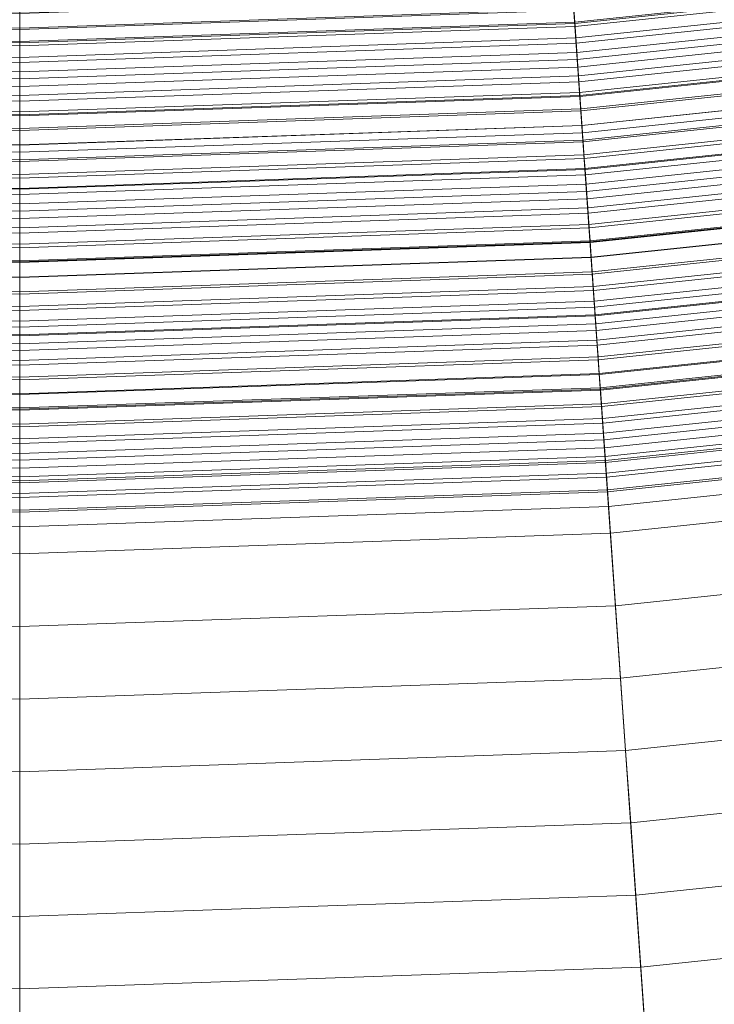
# Model space of a CAD drawing. Header units: centimetres. Extents: x -3.01 to 4.18, y -5.46 to 1.74.
# Tile 62 of 256: x 0.59 to 0.84, y -5.15 to -4.79. Entities that reach past the tile are written whole.
import ezdxf

# ---------------------------------------------------------------- set-up
doc = ezdxf.new("R2010")
doc.units = ezdxf.units.CM
doc.header["$LTSCALE"] = 2.54
doc.layers.add('Lucido design-1', color=7, linetype='Continuous')

# ---------------------------------------------------------------- blocks, each defined once
blk = doc.blocks.new('Gruppo-1')
at = {"color": 142, "linetype": 'Continuous', "lineweight": 9}
for points in [[(0.33533, -5.45032, 37.29766), (0.58636, -5.45909, 37.29766), (0.58636, -1.86262, 37.29766), (0.58621, -1.86262, 37.29766)], [(0.58636, -5.45909, 37.29766), (0.58636, -1.86262, 37.29766), (0.58636, -1.86262, 37.29766)], [(0.58636, -5.45909, 37.29766), (0.83739, -5.45032, 37.29766), (0.58651, -1.86262, 37.29766), (0.58636, -1.86262, 37.29766)], [(0.83739, -5.45032, 37.29766), (1.08719, -5.42407, 37.29766), (0.58666, -1.8626, 37.29766), (0.58651, -1.86262, 37.29766)], [(1.08719, -5.42407, 37.29766), (1.33456, -5.38045, 37.29766), (0.58681, -1.86258, 37.29766), (0.58666, -1.8626, 37.29766)], [(1.33456, -5.38045, 37.29766), (1.57828, -5.31968, 37.29766), (0.58696, -1.86254, 37.29766), (0.58681, -1.86258, 37.29766)], [(1.57828, -5.31968, 37.29766), (1.81716, -5.24206, 37.29766), (0.5871, -1.86249, 37.29766), (0.58696, -1.86254, 37.29766)], [(1.81716, -5.24206, 37.29766), (2.05005, -5.14797, 37.29766), (0.58724, -1.86244, 37.29766), (0.5871, -1.86249, 37.29766)], [(2.05005, -5.14797, 37.29766), (2.27581, -5.03786, 37.29766), (0.58738, -1.86237, 37.29766), (0.58724, -1.86244, 37.29766)], [(2.27581, -5.03786, 37.29766), (2.49334, -4.91227, 37.29766), (0.58751, -1.86229, 37.29766), (0.58738, -1.86237, 37.29766)], [(2.49334, -4.91227, 37.29766), (2.70158, -4.77181, 37.29766), (0.58763, -1.86221, 37.29766), (0.58751, -1.86229, 37.29766)], [(0.7938, -4.82696, 35.74964), (1.00023, -4.80527, 35.74964), (0.87707, -3.92896, 35.74964), (0.73207, -3.9442, 35.74964)], [(0.73207, -3.9442, 35.85075), (0.87707, -3.92896, 35.85075), (1.00023, -4.80527, 35.85075), (0.7938, -4.82696, 35.85075)], [(0.37892, -4.82696, 35.74964), (0.58636, -4.83421, 35.74964), (0.58636, -3.94929, 35.74964), (0.44065, -3.9442, 35.74964)], [(0.44065, -3.9442, 35.85075), (0.58636, -3.94929, 35.85075), (0.58636, -4.83421, 35.85075), (0.37892, -4.82696, 35.85075)], [(0.58636, -4.83421, 35.74964), (0.7938, -4.82696, 35.74964), (0.73207, -3.9442, 35.74964), (0.58636, -3.94929, 35.74964)], [(0.58636, -3.94929, 35.85075), (0.73207, -3.9442, 35.85075), (0.7938, -4.82696, 35.85075), (0.58636, -4.83421, 35.85075)], [(0.58636, -4.83421, 35.74964), (0.58636, -3.94929, 35.74964), (0.58636, -3.94929, 35.74964)], [(0.58636, -3.94929, 35.85075), (0.58636, -4.83421, 35.85075), (0.58636, -4.83421, 35.85075)], [(0.78905, -4.75909, 37.82954), (0.99076, -4.73789, 37.82954), (0.99454, -4.76477, 37.81885), (0.79095, -4.78617, 37.81885)], [(0.38367, -4.75909, 37.82954), (0.58636, -4.76617, 37.82954), (0.58636, -4.79332, 37.81885), (0.38178, -4.78617, 37.81885)], [(0.58636, -4.76617, 37.82954), (0.78905, -4.75909, 37.82954), (0.79095, -4.78617, 37.81885), (0.58636, -4.79332, 37.81885)], [(0.7906, -4.78125, 36.63477), (0.99385, -4.75989, 36.63477), (0.9946, -4.76524, 36.6368), (0.79098, -4.78664, 36.6368)], [(0.79106, -4.78783, 36.78177), (0.99477, -4.76642, 36.78177), (0.99392, -4.7604, 36.77931), (0.79064, -4.78177, 36.77931)], [(0.58636, -4.76617, 37.82954), (0.58636, -4.79332, 37.81885), (0.58636, -4.79332, 37.81885)], [(0.79095, -4.78617, 37.81885), (0.99454, -4.76477, 37.81885), (0.99831, -4.79162, 37.80806), (0.79284, -4.81322, 37.80806)], [(0.79098, -4.78664, 36.6368), (0.9946, -4.76524, 36.6368), (0.99535, -4.77058, 36.63884), (0.79136, -4.79202, 36.63884)], [(0.79149, -4.79389, 36.78424), (0.99561, -4.77244, 36.78424), (0.99477, -4.76642, 36.78177), (0.79106, -4.78783, 36.78177)], [(0.79136, -4.79202, 36.63884), (0.99535, -4.77058, 36.63884), (0.9961, -4.77593, 36.64086), (0.79173, -4.79741, 36.64086)], [(0.79191, -4.79996, 36.78669), (0.99646, -4.77846, 36.78669), (0.99561, -4.77244, 36.78424), (0.79149, -4.79389, 36.78424)], [(0.38208, -4.78177, 36.77931), (0.58636, -4.7889, 36.77931), (0.58636, -4.78282, 36.77683), (0.38251, -4.77571, 36.77683)], [(0.3825, -4.77587, 36.63273), (0.58636, -4.78299, 36.63273), (0.58636, -4.78839, 36.63477), (0.38212, -4.78125, 36.63477)], [(0.58636, -4.7889, 36.77931), (0.79064, -4.78177, 36.77931), (0.79021, -4.77571, 36.77683), (0.58636, -4.78282, 36.77683)], [(0.58636, -4.78299, 36.63273), (0.79023, -4.77587, 36.63273), (0.7906, -4.78125, 36.63477), (0.58636, -4.78839, 36.63477)], [(0.79173, -4.79741, 36.64086), (0.9961, -4.77593, 36.64086), (0.99685, -4.78127, 36.64289), (0.79211, -4.80279, 36.64289)], [(0.79234, -4.80603, 36.78914), (0.99731, -4.78449, 36.78914), (0.99646, -4.77846, 36.78669), (0.79191, -4.79996, 36.78669)], [(0.38166, -4.78783, 36.78177), (0.58636, -4.79498, 36.78177), (0.58636, -4.7889, 36.77931), (0.38208, -4.78177, 36.77931)], [(0.38212, -4.78125, 36.63477), (0.58636, -4.78839, 36.63477), (0.58636, -4.79378, 36.6368), (0.38174, -4.78664, 36.6368)], [(0.58636, -4.78839, 36.63477), (0.7906, -4.78125, 36.63477), (0.79098, -4.78664, 36.6368), (0.58636, -4.79378, 36.6368)], [(0.58636, -4.79498, 36.78177), (0.79106, -4.78783, 36.78177), (0.79064, -4.78177, 36.77931), (0.58636, -4.7889, 36.77931)], [(0.58636, -4.7889, 36.77931), (0.58636, -4.78282, 36.77683), (0.58636, -4.78282, 36.77683)], [(0.79211, -4.80279, 36.64289), (0.99685, -4.78127, 36.64289), (0.99761, -4.78662, 36.64492), (0.79249, -4.80818, 36.64492)], [(0.38178, -4.78617, 37.81885), (0.58636, -4.79332, 37.81885), (0.58636, -4.82043, 37.80806), (0.37988, -4.81322, 37.80806)], [(0.58636, -4.78299, 36.63273), (0.58636, -4.78839, 36.63477), (0.58636, -4.78839, 36.63477)], [(0.58636, -4.79332, 37.81885), (0.79095, -4.78617, 37.81885), (0.79284, -4.81322, 37.80806), (0.58636, -4.82043, 37.80806)], [(0.79276, -4.81211, 36.79158), (0.99815, -4.79052, 36.79158), (0.99731, -4.78449, 36.78914), (0.79234, -4.80603, 36.78914)], [(0.38124, -4.79389, 36.78424), (0.58636, -4.80106, 36.78424), (0.58636, -4.79498, 36.78177), (0.38166, -4.78783, 36.78177)], [(0.38174, -4.78664, 36.6368), (0.58636, -4.79378, 36.6368), (0.58636, -4.79918, 36.63884), (0.38137, -4.79202, 36.63884)], [(0.58636, -4.79378, 36.6368), (0.79098, -4.78664, 36.6368), (0.79136, -4.79202, 36.63884), (0.58636, -4.79918, 36.63884)], [(0.58636, -4.80106, 36.78424), (0.79149, -4.79389, 36.78424), (0.79106, -4.78783, 36.78177), (0.58636, -4.79498, 36.78177)], [(0.58636, -4.78839, 36.63477), (0.58636, -4.79378, 36.6368), (0.58636, -4.79378, 36.6368)], [(0.58636, -4.79498, 36.78177), (0.58636, -4.7889, 36.77931), (0.58636, -4.7889, 36.77931)], [(0.79249, -4.80818, 36.64492), (0.99761, -4.78662, 36.64492), (0.99836, -4.79197, 36.64694), (0.79286, -4.81357, 36.64694)], [(0.38137, -4.79202, 36.63884), (0.58636, -4.79918, 36.63884), (0.58636, -4.80458, 36.64086), (0.38099, -4.79741, 36.64086)], [(0.58636, -4.79918, 36.63884), (0.79136, -4.79202, 36.63884), (0.79173, -4.79741, 36.64086), (0.58636, -4.80458, 36.64086)], [(0.58636, -4.79332, 37.81885), (0.58636, -4.82043, 37.80806), (0.58636, -4.82043, 37.80806)], [(0.58636, -4.79378, 36.6368), (0.58636, -4.79918, 36.63884), (0.58636, -4.79918, 36.63884)], [(0.79319, -4.81818, 36.79401), (0.999, -4.79655, 36.79401), (0.99815, -4.79052, 36.79158), (0.79276, -4.81211, 36.79158)], [(0.79284, -4.81322, 37.80806), (0.99831, -4.79162, 37.80806), (1.00208, -4.81843, 37.79717), (0.79473, -4.84023, 37.79717)], [(0.79286, -4.81357, 36.64694), (0.99836, -4.79197, 36.64694), (0.99911, -4.79732, 36.64895), (0.79324, -4.81895, 36.64895)], [(0.38099, -4.79741, 36.64086), (0.58636, -4.80458, 36.64086), (0.58636, -4.80998, 36.64289), (0.38061, -4.80279, 36.64289)], [(0.38081, -4.79996, 36.78669), (0.58636, -4.80714, 36.78669), (0.58636, -4.80106, 36.78424), (0.38124, -4.79389, 36.78424)], [(0.58636, -4.80714, 36.78669), (0.79191, -4.79996, 36.78669), (0.79149, -4.79389, 36.78424), (0.58636, -4.80106, 36.78424)], [(0.58636, -4.80106, 36.78424), (0.58636, -4.79498, 36.78177), (0.58636, -4.79498, 36.78177)], [(0.58636, -4.80458, 36.64086), (0.79173, -4.79741, 36.64086), (0.79211, -4.80279, 36.64289), (0.58636, -4.80998, 36.64289)], [(0.79361, -4.82426, 36.79644), (0.99985, -4.80259, 36.79644), (0.999, -4.79655, 36.79401), (0.79319, -4.81818, 36.79401)], [(0.79324, -4.81895, 36.64895), (0.99911, -4.79732, 36.64895), (0.99986, -4.80267, 36.65097), (0.79362, -4.82434, 36.65097)], [(0.38039, -4.80603, 36.78914), (0.58636, -4.81323, 36.78914), (0.58636, -4.80714, 36.78669), (0.38081, -4.79996, 36.78669)], [(0.58636, -4.79918, 36.63884), (0.58636, -4.80458, 36.64086), (0.58636, -4.80458, 36.64086)], [(0.58636, -4.81323, 36.78914), (0.79234, -4.80603, 36.78914), (0.79191, -4.79996, 36.78669), (0.58636, -4.80714, 36.78669)], [(0.58636, -4.80714, 36.78669), (0.58636, -4.80106, 36.78424), (0.58636, -4.80106, 36.78424)], [(0.38061, -4.80279, 36.64289), (0.58636, -4.80998, 36.64289), (0.58636, -4.81538, 36.64492), (0.38024, -4.80818, 36.64492)], [(0.58636, -4.80998, 36.64289), (0.79211, -4.80279, 36.64289), (0.79249, -4.80818, 36.64492), (0.58636, -4.81538, 36.64492)], [(0.58636, -4.80458, 36.64086), (0.58636, -4.80998, 36.64289), (0.58636, -4.80998, 36.64289)], [(0.79404, -4.83034, 36.79886), (1.0007, -4.80862, 36.79886), (0.99985, -4.80259, 36.79644), (0.79361, -4.82426, 36.79644)], [(0.79362, -4.82434, 36.65097), (0.99986, -4.80267, 36.65097), (1.00061, -4.80802, 36.65298), (0.79399, -4.82974, 36.65298)], [(0.38024, -4.80818, 36.64492), (0.58636, -4.81538, 36.64492), (0.58636, -4.82078, 36.64694), (0.37986, -4.81357, 36.64694)], [(0.37996, -4.81211, 36.79158), (0.58636, -4.81931, 36.79158), (0.58636, -4.81323, 36.78914), (0.38039, -4.80603, 36.78914)], [(0.58636, -4.81931, 36.79158), (0.79276, -4.81211, 36.79158), (0.79234, -4.80603, 36.78914), (0.58636, -4.81323, 36.78914)], [(0.58636, -4.81323, 36.78914), (0.58636, -4.80714, 36.78669), (0.58636, -4.80714, 36.78669)], [(0.58636, -4.81538, 36.64492), (0.79249, -4.80818, 36.64492), (0.79286, -4.81357, 36.64694), (0.58636, -4.82078, 36.64694)], [(0.7938, -4.82696, 35.85075), (1.00023, -4.80527, 35.85075), (1.00023, -4.80527, 35.74964), (0.7938, -4.82696, 35.74964)], [(0.79399, -4.82974, 36.65298), (1.00061, -4.80802, 36.65298), (1.00137, -4.81337, 36.65499), (0.79437, -4.83513, 36.65499)], [(0.58636, -4.80998, 36.64289), (0.58636, -4.81538, 36.64492), (0.58636, -4.81538, 36.64492)], [(0.79446, -4.83643, 36.80127), (1.00155, -4.81466, 36.80127), (1.0007, -4.80862, 36.79886), (0.79404, -4.83034, 36.79886)], [(0.37988, -4.81322, 37.80806), (0.58636, -4.82043, 37.80806), (0.58636, -4.8475, 37.79717), (0.378, -4.84023, 37.79717)], [(0.37986, -4.81357, 36.64694), (0.58636, -4.82078, 36.64694), (0.58636, -4.82618, 36.64895), (0.37948, -4.81895, 36.64895)], [(0.37954, -4.81818, 36.79401), (0.58636, -4.82541, 36.79401), (0.58636, -4.81931, 36.79158), (0.37996, -4.81211, 36.79158)], [(0.58636, -4.82541, 36.79401), (0.79319, -4.81818, 36.79401), (0.79276, -4.81211, 36.79158), (0.58636, -4.81931, 36.79158)], [(0.58636, -4.82043, 37.80806), (0.79284, -4.81322, 37.80806), (0.79473, -4.84023, 37.79717), (0.58636, -4.8475, 37.79717)], [(0.58636, -4.81931, 36.79158), (0.58636, -4.81323, 36.78914), (0.58636, -4.81323, 36.78914)], [(0.58636, -4.82078, 36.64694), (0.79286, -4.81357, 36.64694), (0.79324, -4.81895, 36.64895), (0.58636, -4.82618, 36.64895)], [(0.58636, -4.81538, 36.64492), (0.58636, -4.82078, 36.64694), (0.58636, -4.82078, 36.64694)], [(0.79437, -4.83513, 36.65499), (1.00137, -4.81337, 36.65499), (1.00212, -4.81872, 36.657), (0.79475, -4.84052, 36.657)], [(0.79489, -4.84252, 36.80368), (1.0024, -4.82071, 36.80368), (1.00155, -4.81466, 36.80127), (0.79446, -4.83643, 36.80127)], [(0.37911, -4.82426, 36.79644), (0.58636, -4.8315, 36.79644), (0.58636, -4.82541, 36.79401), (0.37954, -4.81818, 36.79401)], [(0.37948, -4.81895, 36.64895), (0.58636, -4.82618, 36.64895), (0.58636, -4.83158, 36.65097), (0.37911, -4.82434, 36.65097)], [(0.58636, -4.8315, 36.79644), (0.79361, -4.82426, 36.79644), (0.79319, -4.81818, 36.79401), (0.58636, -4.82541, 36.79401)], [(0.58636, -4.82618, 36.64895), (0.79324, -4.81895, 36.64895), (0.79362, -4.82434, 36.65097), (0.58636, -4.83158, 36.65097)], [(0.79473, -4.84023, 37.79717), (1.00208, -4.81843, 37.79717), (1.00584, -4.84521, 37.7862), (0.79661, -4.8672, 37.7862)], [(0.79475, -4.84052, 36.657), (1.00212, -4.81872, 36.657), (1.00287, -4.82408, 36.65901), (0.79512, -4.84591, 36.65901)], [(0.58636, -4.82541, 36.79401), (0.58636, -4.81931, 36.79158), (0.58636, -4.81931, 36.79158)], [(0.58636, -4.82043, 37.80806), (0.58636, -4.8475, 37.79717), (0.58636, -4.8475, 37.79717)], [(0.58636, -4.82078, 36.64694), (0.58636, -4.82618, 36.64895), (0.58636, -4.82618, 36.64895)], [(0.79531, -4.84861, 36.80608), (1.00325, -4.82675, 36.80608), (1.0024, -4.82071, 36.80368), (0.79489, -4.84252, 36.80368)], [(0.37869, -4.83034, 36.79886), (0.58636, -4.8376, 36.79886), (0.58636, -4.8315, 36.79644), (0.37911, -4.82426, 36.79644)], [(0.37911, -4.82434, 36.65097), (0.58636, -4.83158, 36.65097), (0.58636, -4.83699, 36.65298), (0.37873, -4.82974, 36.65298)], [(0.58636, -4.8376, 36.79886), (0.79404, -4.83034, 36.79886), (0.79361, -4.82426, 36.79644), (0.58636, -4.8315, 36.79644)], [(0.58636, -4.83158, 36.65097), (0.79362, -4.82434, 36.65097), (0.79399, -4.82974, 36.65298), (0.58636, -4.83699, 36.65298)], [(0.58636, -4.8315, 36.79644), (0.58636, -4.82541, 36.79401), (0.58636, -4.82541, 36.79401)], [(0.58636, -4.82618, 36.64895), (0.58636, -4.83158, 36.65097), (0.58636, -4.83158, 36.65097)], [(0.79512, -4.84591, 36.65901), (1.00287, -4.82408, 36.65901), (1.00362, -4.82943, 36.66101), (0.7955, -4.85131, 36.66101)], [(0.37873, -4.82974, 36.65298), (0.58636, -4.83699, 36.65298), (0.58636, -4.84239, 36.65499), (0.37835, -4.83513, 36.65499)], [(0.37892, -4.82696, 35.85075), (0.58636, -4.83421, 35.85075), (0.58636, -4.83421, 35.74964), (0.37892, -4.82696, 35.74964)], [(0.58636, -4.83421, 35.85075), (0.7938, -4.82696, 35.85075), (0.7938, -4.82696, 35.74964), (0.58636, -4.83421, 35.74964)], [(0.58636, -4.83699, 36.65298), (0.79399, -4.82974, 36.65298), (0.79437, -4.83513, 36.65499), (0.58636, -4.84239, 36.65499)], [(0.79574, -4.8547, 36.80847), (1.0041, -4.8328, 36.80847), (1.00325, -4.82675, 36.80608), (0.79531, -4.84861, 36.80608)], [(0.7955, -4.85131, 36.66101), (1.00362, -4.82943, 36.66101), (1.00438, -4.83479, 36.66301), (0.79588, -4.8567, 36.66301)], [(0.37826, -4.83643, 36.80127), (0.58636, -4.8437, 36.80127), (0.58636, -4.8376, 36.79886), (0.37869, -4.83034, 36.79886)], [(0.58636, -4.8437, 36.80127), (0.79446, -4.83643, 36.80127), (0.79404, -4.83034, 36.79886), (0.58636, -4.8376, 36.79886)], [(0.58636, -4.8376, 36.79886), (0.58636, -4.8315, 36.79644), (0.58636, -4.8315, 36.79644)], [(0.58636, -4.83158, 36.65097), (0.58636, -4.83699, 36.65298), (0.58636, -4.83699, 36.65298)], [(0.79616, -4.86079, 36.81086), (1.00495, -4.83885, 36.81086), (1.0041, -4.8328, 36.80847), (0.79574, -4.8547, 36.80847)], [(0.37784, -4.84252, 36.80368), (0.58636, -4.8498, 36.80368), (0.58636, -4.8437, 36.80127), (0.37826, -4.83643, 36.80127)], [(0.37835, -4.83513, 36.65499), (0.58636, -4.84239, 36.65499), (0.58636, -4.8478, 36.657), (0.37798, -4.84052, 36.657)], [(0.58636, -4.83421, 35.85075), (0.58636, -4.83421, 35.74964), (0.58636, -4.83421, 35.74964)], [(0.58636, -4.84239, 36.65499), (0.79437, -4.83513, 36.65499), (0.79475, -4.84052, 36.657), (0.58636, -4.8478, 36.657)], [(0.58636, -4.8498, 36.80368), (0.79489, -4.84252, 36.80368), (0.79446, -4.83643, 36.80127), (0.58636, -4.8437, 36.80127)], [(0.58636, -4.83699, 36.65298), (0.58636, -4.84239, 36.65499), (0.58636, -4.84239, 36.65499)], [(0.79588, -4.8567, 36.66301), (1.00438, -4.83479, 36.66301), (1.00513, -4.84015, 36.66501), (0.79626, -4.8621, 36.66501)], [(0.378, -4.84023, 37.79717), (0.58636, -4.8475, 37.79717), (0.58636, -4.87454, 37.7862), (0.37611, -4.8672, 37.7862)], [(0.37798, -4.84052, 36.657), (0.58636, -4.8478, 36.657), (0.58636, -4.8532, 36.65901), (0.3776, -4.84591, 36.65901)], [(0.58636, -4.8437, 36.80127), (0.58636, -4.8376, 36.79886), (0.58636, -4.8376, 36.79886)], [(0.58636, -4.8475, 37.79717), (0.79473, -4.84023, 37.79717), (0.79661, -4.8672, 37.7862), (0.58636, -4.87454, 37.7862)], [(0.58636, -4.8478, 36.657), (0.79475, -4.84052, 36.657), (0.79512, -4.84591, 36.65901), (0.58636, -4.8532, 36.65901)], [(0.79659, -4.86689, 36.81323), (1.0058, -4.8449, 36.81323), (1.00495, -4.83885, 36.81086), (0.79616, -4.86079, 36.81086)], [(0.79626, -4.8621, 36.66501), (1.00513, -4.84015, 36.66501), (1.00588, -4.8455, 36.667), (0.79663, -4.8675, 36.667)], [(0.37741, -4.84861, 36.80608), (0.58636, -4.8559, 36.80608), (0.58636, -4.8498, 36.80368), (0.37784, -4.84252, 36.80368)], [(0.58636, -4.84239, 36.65499), (0.58636, -4.8478, 36.657), (0.58636, -4.8478, 36.657)], [(0.58636, -4.8559, 36.80608), (0.79531, -4.84861, 36.80608), (0.79489, -4.84252, 36.80368), (0.58636, -4.8498, 36.80368)], [(0.58636, -4.8498, 36.80368), (0.58636, -4.8437, 36.80127), (0.58636, -4.8437, 36.80127)], [(0.3776, -4.84591, 36.65901), (0.58636, -4.8532, 36.65901), (0.58636, -4.85861, 36.66101), (0.37722, -4.85131, 36.66101)], [(0.58636, -4.8532, 36.65901), (0.79512, -4.84591, 36.65901), (0.7955, -4.85131, 36.66101), (0.58636, -4.85861, 36.66101)], [(0.58636, -4.8475, 37.79717), (0.58636, -4.87454, 37.7862), (0.58636, -4.87454, 37.7862)], [(0.58636, -4.8478, 36.657), (0.58636, -4.8532, 36.65901), (0.58636, -4.8532, 36.65901)], [(0.79702, -4.87299, 36.81561), (1.00665, -4.85096, 36.81561), (1.0058, -4.8449, 36.81323), (0.79659, -4.86689, 36.81323)], [(0.79661, -4.8672, 37.7862), (1.00584, -4.84521, 37.7862), (1.0096, -4.87194, 37.77513), (0.7985, -4.89413, 37.77513)], [(0.79663, -4.8675, 36.667), (1.00588, -4.8455, 36.667), (1.00663, -4.85086, 36.669), (0.79701, -4.8729, 36.669)], [(0.37722, -4.85131, 36.66101), (0.58636, -4.85861, 36.66101), (0.58636, -4.86402, 36.66301), (0.37684, -4.8567, 36.66301)], [(0.37698, -4.8547, 36.80847), (0.58636, -4.86201, 36.80847), (0.58636, -4.8559, 36.80608), (0.37741, -4.84861, 36.80608)], [(0.58636, -4.86201, 36.80847), (0.79574, -4.8547, 36.80847), (0.79531, -4.84861, 36.80608), (0.58636, -4.8559, 36.80608)], [(0.58636, -4.8559, 36.80608), (0.58636, -4.8498, 36.80368), (0.58636, -4.8498, 36.80368)], [(0.58636, -4.85861, 36.66101), (0.7955, -4.85131, 36.66101), (0.79588, -4.8567, 36.66301), (0.58636, -4.86402, 36.66301)], [(0.79701, -4.8729, 36.669), (1.00663, -4.85086, 36.669), (1.00739, -4.85622, 36.67099), (0.79739, -4.8783, 36.67099)], [(0.79744, -4.8791, 36.81797), (1.0075, -4.85702, 36.81797), (1.00665, -4.85096, 36.81561), (0.79702, -4.87299, 36.81561)], [(0.37656, -4.86079, 36.81086), (0.58636, -4.86812, 36.81086), (0.58636, -4.86201, 36.80847), (0.37698, -4.8547, 36.80847)], [(0.58636, -4.8532, 36.65901), (0.58636, -4.85861, 36.66101), (0.58636, -4.85861, 36.66101)], [(0.58636, -4.86812, 36.81086), (0.79616, -4.86079, 36.81086), (0.79574, -4.8547, 36.80847), (0.58636, -4.86201, 36.80847)], [(0.37684, -4.8567, 36.66301), (0.58636, -4.86402, 36.66301), (0.58636, -4.86943, 36.66501), (0.37647, -4.8621, 36.66501)], [(0.58636, -4.86201, 36.80847), (0.58636, -4.8559, 36.80608), (0.58636, -4.8559, 36.80608)], [(0.58636, -4.86402, 36.66301), (0.79588, -4.8567, 36.66301), (0.79626, -4.8621, 36.66501), (0.58636, -4.86943, 36.66501)], [(0.58636, -4.85861, 36.66101), (0.58636, -4.86402, 36.66301), (0.58636, -4.86402, 36.66301)], [(0.79739, -4.8783, 36.67099), (1.00739, -4.85622, 36.67099), (1.00814, -4.86158, 36.67297), (0.79777, -4.8837, 36.67297)], [(0.79787, -4.8852, 36.82033), (1.00835, -4.86308, 36.82033), (1.0075, -4.85702, 36.81797), (0.79744, -4.8791, 36.81797)], [(0.37647, -4.8621, 36.66501), (0.58636, -4.86943, 36.66501), (0.58636, -4.87484, 36.667), (0.37609, -4.8675, 36.667)], [(0.37613, -4.86689, 36.81323), (0.58636, -4.87423, 36.81323), (0.58636, -4.86812, 36.81086), (0.37656, -4.86079, 36.81086)], [(0.58636, -4.87423, 36.81323), (0.79659, -4.86689, 36.81323), (0.79616, -4.86079, 36.81086), (0.58636, -4.86812, 36.81086)], [(0.58636, -4.86812, 36.81086), (0.58636, -4.86201, 36.80847), (0.58636, -4.86201, 36.80847)], [(0.58636, -4.86943, 36.66501), (0.79626, -4.8621, 36.66501), (0.79663, -4.8675, 36.667), (0.58636, -4.87484, 36.667)], [(0.79777, -4.8837, 36.67297), (1.00814, -4.86158, 36.67297), (1.0089, -4.86695, 36.67496), (0.79814, -4.8891, 36.67496)], [(0.58636, -4.86402, 36.66301), (0.58636, -4.86943, 36.66501), (0.58636, -4.86943, 36.66501)], [(0.7983, -4.89131, 36.82268), (1.0092, -4.86914, 36.82268), (1.00835, -4.86308, 36.82033), (0.79787, -4.8852, 36.82033)], [(0.37611, -4.8672, 37.7862), (0.58636, -4.87454, 37.7862), (0.58636, -4.90154, 37.77513), (0.37423, -4.89413, 37.77513)], [(0.3757, -4.87299, 36.81561), (0.58636, -4.88035, 36.81561), (0.58636, -4.87423, 36.81323), (0.37613, -4.86689, 36.81323)], [(0.37609, -4.8675, 36.667), (0.58636, -4.87484, 36.667), (0.58636, -4.88025, 36.669), (0.37571, -4.8729, 36.669)], [(0.58636, -4.88035, 36.81561), (0.79702, -4.87299, 36.81561), (0.79659, -4.86689, 36.81323), (0.58636, -4.87423, 36.81323)], [(0.58636, -4.87454, 37.7862), (0.79661, -4.8672, 37.7862), (0.7985, -4.89413, 37.77513), (0.58636, -4.90154, 37.77513)], [(0.58636, -4.87484, 36.667), (0.79663, -4.8675, 36.667), (0.79701, -4.8729, 36.669), (0.58636, -4.88025, 36.669)], [(0.58636, -4.87423, 36.81323), (0.58636, -4.86812, 36.81086), (0.58636, -4.86812, 36.81086)], [(0.58636, -4.86943, 36.66501), (0.58636, -4.87484, 36.667), (0.58636, -4.87484, 36.667)], [(0.79814, -4.8891, 36.67496), (1.0089, -4.86695, 36.67496), (1.00965, -4.87231, 36.67694), (0.79852, -4.8945, 36.67694)], [(0.79873, -4.89742, 36.82502), (1.01006, -4.87521, 36.82502), (1.0092, -4.86914, 36.82268), (0.7983, -4.89131, 36.82268)], [(0.37528, -4.8791, 36.81797), (0.58636, -4.88647, 36.81797), (0.58636, -4.88035, 36.81561), (0.3757, -4.87299, 36.81561)], [(0.37571, -4.8729, 36.669), (0.58636, -4.88025, 36.669), (0.58636, -4.88566, 36.67099), (0.37533, -4.8783, 36.67099)], [(0.58636, -4.88025, 36.669), (0.79701, -4.8729, 36.669), (0.79739, -4.8783, 36.67099), (0.58636, -4.88566, 36.67099)], [(0.58636, -4.88647, 36.81797), (0.79744, -4.8791, 36.81797), (0.79702, -4.87299, 36.81561), (0.58636, -4.88035, 36.81561)], [(0.7985, -4.89413, 37.77513), (1.0096, -4.87194, 37.77513), (1.01335, -4.89864, 37.76396), (0.80038, -4.92102, 37.76396)], [(0.79852, -4.8945, 36.67694), (1.00965, -4.87231, 36.67694), (1.0104, -4.87767, 36.67892), (0.7989, -4.8999, 36.67892)], [(0.58636, -4.88035, 36.81561), (0.58636, -4.87423, 36.81323), (0.58636, -4.87423, 36.81323)], [(0.58636, -4.87454, 37.7862), (0.58636, -4.90154, 37.77513), (0.58636, -4.90154, 37.77513)], [(0.58636, -4.87484, 36.667), (0.58636, -4.88025, 36.669), (0.58636, -4.88025, 36.669)], [(0.79915, -4.90353, 36.82736), (1.01091, -4.88128, 36.82736), (1.01006, -4.87521, 36.82502), (0.79873, -4.89742, 36.82502)], [(0.37485, -4.8852, 36.82033), (0.58636, -4.89259, 36.82033), (0.58636, -4.88647, 36.81797), (0.37528, -4.8791, 36.81797)], [(0.37533, -4.8783, 36.67099), (0.58636, -4.88566, 36.67099), (0.58636, -4.89108, 36.67297), (0.37496, -4.8837, 36.67297)], [(0.58636, -4.88566, 36.67099), (0.79739, -4.8783, 36.67099), (0.79777, -4.8837, 36.67297), (0.58636, -4.89108, 36.67297)], [(0.58636, -4.89259, 36.82033), (0.79787, -4.8852, 36.82033), (0.79744, -4.8791, 36.81797), (0.58636, -4.88647, 36.81797)], [(0.58636, -4.88025, 36.669), (0.58636, -4.88566, 36.67099), (0.58636, -4.88566, 36.67099)], [(0.58636, -4.88647, 36.81797), (0.58636, -4.88035, 36.81561), (0.58636, -4.88035, 36.81561)], [(0.7989, -4.8999, 36.67892), (1.0104, -4.87767, 36.67892), (1.01116, -4.88304, 36.6809), (0.79928, -4.90531, 36.6809)], [(0.37496, -4.8837, 36.67297), (0.58636, -4.89108, 36.67297), (0.58636, -4.89649, 36.67496), (0.37458, -4.8891, 36.67496)], [(0.58636, -4.89108, 36.67297), (0.79777, -4.8837, 36.67297), (0.79814, -4.8891, 36.67496), (0.58636, -4.89649, 36.67496)], [(0.79958, -4.90965, 36.82969), (1.01176, -4.88735, 36.82969), (1.01091, -4.88128, 36.82736), (0.79915, -4.90353, 36.82736)], [(0.79928, -4.90531, 36.6809), (1.01116, -4.88304, 36.6809), (1.01191, -4.8884, 36.68287), (0.79966, -4.91071, 36.68287)], [(0.37442, -4.89131, 36.82268), (0.58636, -4.89871, 36.82268), (0.58636, -4.89259, 36.82033), (0.37485, -4.8852, 36.82033)], [(0.58636, -4.89871, 36.82268), (0.7983, -4.89131, 36.82268), (0.79787, -4.8852, 36.82033), (0.58636, -4.89259, 36.82033)], [(0.58636, -4.88566, 36.67099), (0.58636, -4.89108, 36.67297), (0.58636, -4.89108, 36.67297)], [(0.58636, -4.89259, 36.82033), (0.58636, -4.88647, 36.81797), (0.58636, -4.88647, 36.81797)], [(0.80001, -4.91577, 36.83202), (1.01262, -4.89342, 36.83202), (1.01176, -4.88735, 36.82969), (0.79958, -4.90965, 36.82969)], [(0.374, -4.89742, 36.82502), (0.58636, -4.90484, 36.82502), (0.58636, -4.89871, 36.82268), (0.37442, -4.89131, 36.82268)], [(0.37458, -4.8891, 36.67496), (0.58636, -4.89649, 36.67496), (0.58636, -4.90191, 36.67694), (0.3742, -4.8945, 36.67694)], [(0.58636, -4.89649, 36.67496), (0.79814, -4.8891, 36.67496), (0.79852, -4.8945, 36.67694), (0.58636, -4.90191, 36.67694)], [(0.58636, -4.89108, 36.67297), (0.58636, -4.89649, 36.67496), (0.58636, -4.89649, 36.67496)], [(0.58636, -4.90484, 36.82502), (0.79873, -4.89742, 36.82502), (0.7983, -4.89131, 36.82268), (0.58636, -4.89871, 36.82268)], [(0.79966, -4.91071, 36.68287), (1.01191, -4.8884, 36.68287), (1.01266, -4.89377, 36.68484), (0.80003, -4.91612, 36.68484)], [(0.37423, -4.89413, 37.77513), (0.58636, -4.90154, 37.77513), (0.58636, -4.9285, 37.76396), (0.37235, -4.92102, 37.76396)], [(0.3742, -4.8945, 36.67694), (0.58636, -4.90191, 36.67694), (0.58636, -4.90732, 36.67892), (0.37382, -4.8999, 36.67892)], [(0.58636, -4.89871, 36.82268), (0.58636, -4.89259, 36.82033), (0.58636, -4.89259, 36.82033)], [(0.58636, -4.90154, 37.77513), (0.7985, -4.89413, 37.77513), (0.80038, -4.92102, 37.76396), (0.58636, -4.9285, 37.76396)], [(0.58636, -4.90191, 36.67694), (0.79852, -4.8945, 36.67694), (0.7989, -4.8999, 36.67892), (0.58636, -4.90732, 36.67892)], [(0.80044, -4.92189, 36.83433), (1.01347, -4.8995, 36.83433), (1.01262, -4.89342, 36.83202), (0.80001, -4.91577, 36.83202)], [(0.80003, -4.91612, 36.68484), (1.01266, -4.89377, 36.68484), (1.01342, -4.89914, 36.68681), (0.80041, -4.92153, 36.68681)], [(0.37357, -4.90353, 36.82736), (0.58636, -4.91097, 36.82736), (0.58636, -4.90484, 36.82502), (0.374, -4.89742, 36.82502)], [(0.58636, -4.89649, 36.67496), (0.58636, -4.90191, 36.67694), (0.58636, -4.90191, 36.67694)], [(0.58636, -4.91097, 36.82736), (0.79915, -4.90353, 36.82736), (0.79873, -4.89742, 36.82502), (0.58636, -4.90484, 36.82502)], [(0.58636, -4.90484, 36.82502), (0.58636, -4.89871, 36.82268), (0.58636, -4.89871, 36.82268)], [(0.80038, -4.92102, 37.76396), (1.01335, -4.89864, 37.76396), (1.0171, -4.9253, 37.7527), (0.80225, -4.94788, 37.7527)], [(0.37382, -4.8999, 36.67892), (0.58636, -4.90732, 36.67892), (0.58636, -4.91274, 36.6809), (0.37344, -4.90531, 36.6809)], [(0.58636, -4.90732, 36.67892), (0.7989, -4.8999, 36.67892), (0.79928, -4.90531, 36.6809), (0.58636, -4.91274, 36.6809)], [(0.58636, -4.90154, 37.77513), (0.58636, -4.9285, 37.76396), (0.58636, -4.9285, 37.76396)], [(0.58636, -4.90191, 36.67694), (0.58636, -4.90732, 36.67892), (0.58636, -4.90732, 36.67892)], [(0.80041, -4.92153, 36.68681), (1.01342, -4.89914, 36.68681), (1.01417, -4.90451, 36.68878), (0.80079, -4.92693, 36.68878)], [(0.80087, -4.92802, 36.83664), (1.01432, -4.90558, 36.83664), (1.01347, -4.8995, 36.83433), (0.80044, -4.92189, 36.83433)], [(0.37344, -4.90531, 36.6809), (0.58636, -4.91274, 36.6809), (0.58636, -4.91816, 36.68287), (0.37307, -4.91071, 36.68287)], [(0.37314, -4.90965, 36.82969), (0.58636, -4.9171, 36.82969), (0.58636, -4.91097, 36.82736), (0.37357, -4.90353, 36.82736)], [(0.58636, -4.9171, 36.82969), (0.79958, -4.90965, 36.82969), (0.79915, -4.90353, 36.82736), (0.58636, -4.91097, 36.82736)], [(0.58636, -4.91097, 36.82736), (0.58636, -4.90484, 36.82502), (0.58636, -4.90484, 36.82502)], [(0.58636, -4.91274, 36.6809), (0.79928, -4.90531, 36.6809), (0.79966, -4.91071, 36.68287), (0.58636, -4.91816, 36.68287)], [(0.80079, -4.92693, 36.68878), (1.01417, -4.90451, 36.68878), (1.01493, -4.90987, 36.69074), (0.80117, -4.93234, 36.69074)], [(0.80129, -4.93414, 36.83895), (1.01518, -4.91166, 36.83895), (1.01432, -4.90558, 36.83664), (0.80087, -4.92802, 36.83664)], [(0.37271, -4.91577, 36.83202), (0.58636, -4.92323, 36.83202), (0.58636, -4.9171, 36.82969), (0.37314, -4.90965, 36.82969)], [(0.58636, -4.90732, 36.67892), (0.58636, -4.91274, 36.6809), (0.58636, -4.91274, 36.6809)], [(0.58636, -4.92323, 36.83202), (0.80001, -4.91577, 36.83202), (0.79958, -4.90965, 36.82969), (0.58636, -4.9171, 36.82969)], [(0.80117, -4.93234, 36.69074), (1.01493, -4.90987, 36.69074), (1.01568, -4.91525, 36.6927), (0.80155, -4.93775, 36.6927)], [(0.37307, -4.91071, 36.68287), (0.58636, -4.91816, 36.68287), (0.58636, -4.92358, 36.68484), (0.37269, -4.91612, 36.68484)], [(0.58636, -4.91816, 36.68287), (0.79966, -4.91071, 36.68287), (0.80003, -4.91612, 36.68484), (0.58636, -4.92358, 36.68484)], [(0.58636, -4.9171, 36.82969), (0.58636, -4.91097, 36.82736), (0.58636, -4.91097, 36.82736)], [(0.58636, -4.91274, 36.6809), (0.58636, -4.91816, 36.68287), (0.58636, -4.91816, 36.68287)], [(0.80172, -4.94027, 36.84124), (1.01603, -4.91775, 36.84124), (1.01518, -4.91166, 36.83895), (0.80129, -4.93414, 36.83895)], [(0.37228, -4.92189, 36.83433), (0.58636, -4.92937, 36.83433), (0.58636, -4.92323, 36.83202), (0.37271, -4.91577, 36.83202)], [(0.37269, -4.91612, 36.68484), (0.58636, -4.92358, 36.68484), (0.58636, -4.929, 36.68681), (0.37231, -4.92153, 36.68681)], [(0.58636, -4.92937, 36.83433), (0.80044, -4.92189, 36.83433), (0.80001, -4.91577, 36.83202), (0.58636, -4.92323, 36.83202)], [(0.58636, -4.92358, 36.68484), (0.80003, -4.91612, 36.68484), (0.80041, -4.92153, 36.68681), (0.58636, -4.929, 36.68681)], [(0.58636, -4.92323, 36.83202), (0.58636, -4.9171, 36.82969), (0.58636, -4.9171, 36.82969)], [(0.80155, -4.93775, 36.6927), (1.01568, -4.91525, 36.6927), (1.01644, -4.92062, 36.69466), (0.80192, -4.94316, 36.69466)], [(0.58636, -4.91816, 36.68287), (0.58636, -4.92358, 36.68484), (0.58636, -4.92358, 36.68484)], [(0.80215, -4.9464, 36.84353), (1.01689, -4.92383, 36.84353), (1.01603, -4.91775, 36.84124), (0.80172, -4.94027, 36.84124)], [(0.80192, -4.94316, 36.69466), (1.01644, -4.92062, 36.69466), (1.01719, -4.92599, 36.69662), (0.8023, -4.94857, 36.69662)], [(0.37235, -4.92102, 37.76396), (0.58636, -4.9285, 37.76396), (0.58636, -4.95542, 37.7527), (0.37047, -4.94788, 37.7527)], [(0.37186, -4.92802, 36.83664), (0.58636, -4.93551, 36.83664), (0.58636, -4.92937, 36.83433), (0.37228, -4.92189, 36.83433)], [(0.37231, -4.92153, 36.68681), (0.58636, -4.929, 36.68681), (0.58636, -4.93442, 36.68878), (0.37193, -4.92693, 36.68878)], [(0.58636, -4.9285, 37.76396), (0.80038, -4.92102, 37.76396), (0.80225, -4.94788, 37.7527), (0.58636, -4.95542, 37.7527)], [(0.58636, -4.929, 36.68681), (0.80041, -4.92153, 36.68681), (0.80079, -4.92693, 36.68878), (0.58636, -4.93442, 36.68878)], [(0.58636, -4.93551, 36.83664), (0.80087, -4.92802, 36.83664), (0.80044, -4.92189, 36.83433), (0.58636, -4.92937, 36.83433)], [(0.58636, -4.92937, 36.83433), (0.58636, -4.92323, 36.83202), (0.58636, -4.92323, 36.83202)], [(0.58636, -4.92358, 36.68484), (0.58636, -4.929, 36.68681), (0.58636, -4.929, 36.68681)], [(0.80258, -4.95254, 36.84581), (1.01775, -4.92992, 36.84581), (1.01689, -4.92383, 36.84353), (0.80215, -4.9464, 36.84353)], [(0.37143, -4.93414, 36.83895), (0.58636, -4.94165, 36.83895), (0.58636, -4.93551, 36.83664), (0.37186, -4.92802, 36.83664)], [(0.37193, -4.92693, 36.68878), (0.58636, -4.93442, 36.68878), (0.58636, -4.93984, 36.69074), (0.37155, -4.93234, 36.69074)], [(0.58636, -4.93442, 36.68878), (0.80079, -4.92693, 36.68878), (0.80117, -4.93234, 36.69074), (0.58636, -4.93984, 36.69074)], [(0.58636, -4.94165, 36.83895), (0.80129, -4.93414, 36.83895), (0.80087, -4.92802, 36.83664), (0.58636, -4.93551, 36.83664)], [(0.80225, -4.94788, 37.7527), (1.0171, -4.9253, 37.7527), (1.02084, -4.95191, 37.74135), (0.80413, -4.97469, 37.74135)], [(0.8023, -4.94857, 36.69662), (1.01719, -4.92599, 36.69662), (1.01795, -4.93136, 36.69857), (0.80268, -4.95399, 36.69857)], [(0.58636, -4.9285, 37.76396), (0.58636, -4.95542, 37.7527), (0.58636, -4.95542, 37.7527)], [(0.58636, -4.929, 36.68681), (0.58636, -4.93442, 36.68878), (0.58636, -4.93442, 36.68878)], [(0.58636, -4.93551, 36.83664), (0.58636, -4.92937, 36.83433), (0.58636, -4.92937, 36.83433)], [(0.80301, -4.95868, 36.84809), (1.0186, -4.93602, 36.84809), (1.01775, -4.92992, 36.84581), (0.80258, -4.95254, 36.84581)], [(0.80268, -4.95399, 36.69857), (1.01795, -4.93136, 36.69857), (1.0187, -4.93674, 36.70052), (0.80306, -4.9594, 36.70052)], [(0.371, -4.94027, 36.84124), (0.58636, -4.94779, 36.84124), (0.58636, -4.94165, 36.83895), (0.37143, -4.93414, 36.83895)], [(0.37155, -4.93234, 36.69074), (0.58636, -4.93984, 36.69074), (0.58636, -4.94527, 36.6927), (0.37118, -4.93775, 36.6927)], [(0.58636, -4.93984, 36.69074), (0.80117, -4.93234, 36.69074), (0.80155, -4.93775, 36.6927), (0.58636, -4.94527, 36.6927)], [(0.58636, -4.94779, 36.84124), (0.80172, -4.94027, 36.84124), (0.80129, -4.93414, 36.83895), (0.58636, -4.94165, 36.83895)], [(0.58636, -4.93442, 36.68878), (0.58636, -4.93984, 36.69074), (0.58636, -4.93984, 36.69074)], [(0.37118, -4.93775, 36.6927), (0.58636, -4.94527, 36.6927), (0.58636, -4.95069, 36.69466), (0.3708, -4.94316, 36.69466)], [(0.58636, -4.94165, 36.83895), (0.58636, -4.93551, 36.83664), (0.58636, -4.93551, 36.83664)], [(0.58636, -4.94527, 36.6927), (0.80155, -4.93775, 36.6927), (0.80192, -4.94316, 36.69466), (0.58636, -4.95069, 36.69466)], [(0.80344, -4.96482, 36.85036), (1.01946, -4.94211, 36.85036), (1.0186, -4.93602, 36.84809), (0.80301, -4.95868, 36.84809)], [(0.80306, -4.9594, 36.70052), (1.0187, -4.93674, 36.70052), (1.01946, -4.94211, 36.70247), (0.80344, -4.96482, 36.70247)], [(0.37057, -4.9464, 36.84353), (0.58636, -4.95394, 36.84353), (0.58636, -4.94779, 36.84124), (0.371, -4.94027, 36.84124)], [(0.58636, -4.93984, 36.69074), (0.58636, -4.94527, 36.6927), (0.58636, -4.94527, 36.6927)], [(0.58636, -4.95394, 36.84353), (0.80215, -4.9464, 36.84353), (0.80172, -4.94027, 36.84124), (0.58636, -4.94779, 36.84124)], [(0.58636, -4.94779, 36.84124), (0.58636, -4.94165, 36.83895), (0.58636, -4.94165, 36.83895)], [(0.80344, -4.96482, 36.70247), (1.01946, -4.94211, 36.70247), (1.01946, -4.94211, 36.85036), (0.80344, -4.96482, 36.85036)], [(0.3708, -4.94316, 36.69466), (0.58636, -4.95069, 36.69466), (0.58636, -4.95612, 36.69662), (0.37042, -4.94857, 36.69662)], [(0.58636, -4.95069, 36.69466), (0.80192, -4.94316, 36.69466), (0.8023, -4.94857, 36.69662), (0.58636, -4.95612, 36.69662)], [(0.58636, -4.94527, 36.6927), (0.58636, -4.95069, 36.69466), (0.58636, -4.95069, 36.69466)], [(0.37047, -4.94788, 37.7527), (0.58636, -4.95542, 37.7527), (0.58636, -4.9823, 37.74135), (0.36859, -4.97469, 37.74135)], [(0.37042, -4.94857, 36.69662), (0.58636, -4.95612, 36.69662), (0.58636, -4.96154, 36.69857), (0.37004, -4.95399, 36.69857)], [(0.37014, -4.95254, 36.84581), (0.58636, -4.96009, 36.84581), (0.58636, -4.95394, 36.84353), (0.37057, -4.9464, 36.84353)], [(0.58636, -4.96009, 36.84581), (0.80258, -4.95254, 36.84581), (0.80215, -4.9464, 36.84353), (0.58636, -4.95394, 36.84353)], [(0.58636, -4.95394, 36.84353), (0.58636, -4.94779, 36.84124), (0.58636, -4.94779, 36.84124)], [(0.58636, -4.95542, 37.7527), (0.80225, -4.94788, 37.7527), (0.80413, -4.97469, 37.74135), (0.58636, -4.9823, 37.74135)], [(0.58636, -4.95612, 36.69662), (0.8023, -4.94857, 36.69662), (0.80268, -4.95399, 36.69857), (0.58636, -4.96154, 36.69857)], [(0.36971, -4.95868, 36.84809), (0.58636, -4.96624, 36.84809), (0.58636, -4.96009, 36.84581), (0.37014, -4.95254, 36.84581)], [(0.58636, -4.95069, 36.69466), (0.58636, -4.95612, 36.69662), (0.58636, -4.95612, 36.69662)], [(0.58636, -4.96624, 36.84809), (0.80301, -4.95868, 36.84809), (0.80258, -4.95254, 36.84581), (0.58636, -4.96009, 36.84581)], [(0.80413, -4.97469, 37.74135), (1.02084, -4.95191, 37.74135), (1.02457, -4.9785, 37.72991), (0.806, -5.00147, 37.72991)], [(0.37004, -4.95399, 36.69857), (0.58636, -4.96154, 36.69857), (0.58636, -4.96697, 36.70052), (0.36966, -4.9594, 36.70052)], [(0.58636, -4.96009, 36.84581), (0.58636, -4.95394, 36.84353), (0.58636, -4.95394, 36.84353)], [(0.58636, -4.96154, 36.69857), (0.80268, -4.95399, 36.69857), (0.80306, -4.9594, 36.70052), (0.58636, -4.96697, 36.70052)], [(0.58636, -4.95542, 37.7527), (0.58636, -4.9823, 37.74135), (0.58636, -4.9823, 37.74135)], [(0.58636, -4.95612, 36.69662), (0.58636, -4.96154, 36.69857), (0.58636, -4.96154, 36.69857)], [(0.36928, -4.96482, 36.85036), (0.58636, -4.9724, 36.85036), (0.58636, -4.96624, 36.84809), (0.36971, -4.95868, 36.84809)], [(0.36966, -4.9594, 36.70052), (0.58636, -4.96697, 36.70052), (0.58636, -4.9724, 36.70247), (0.36928, -4.96482, 36.70247)], [(0.58636, -4.9724, 36.85036), (0.80344, -4.96482, 36.85036), (0.80301, -4.95868, 36.84809), (0.58636, -4.96624, 36.84809)], [(0.58636, -4.96697, 36.70052), (0.80306, -4.9594, 36.70052), (0.80344, -4.96482, 36.70247), (0.58636, -4.9724, 36.70247)], [(0.58636, -4.96624, 36.84809), (0.58636, -4.96009, 36.84581), (0.58636, -4.96009, 36.84581)], [(0.58636, -4.96154, 36.69857), (0.58636, -4.96697, 36.70052), (0.58636, -4.96697, 36.70052)], [(0.36928, -4.96482, 36.70247), (0.58636, -4.9724, 36.70247), (0.58636, -4.9724, 36.85036), (0.36928, -4.96482, 36.85036)], [(0.58636, -4.9724, 36.70247), (0.80344, -4.96482, 36.70247), (0.80344, -4.96482, 36.85036), (0.58636, -4.9724, 36.85036)], [(0.58636, -4.9724, 36.85036), (0.58636, -4.96624, 36.84809), (0.58636, -4.96624, 36.84809)], [(0.58636, -4.96697, 36.70052), (0.58636, -4.9724, 36.70247), (0.58636, -4.9724, 36.70247)], [(0.36859, -4.97469, 37.74135), (0.58636, -4.9823, 37.74135), (0.58636, -5.00914, 37.72991), (0.36672, -5.00147, 37.72991)], [(0.58636, -4.9724, 36.70247), (0.58636, -4.9724, 36.85036), (0.58636, -4.9724, 36.85036)], [(0.58636, -4.9823, 37.74135), (0.80413, -4.97469, 37.74135), (0.806, -5.00147, 37.72991), (0.58636, -5.00914, 37.72991)], [(0.806, -5.00147, 37.72991), (1.02457, -4.9785, 37.72991), (1.0283, -5.00504, 37.71837), (0.80787, -5.0282, 37.71837)], [(0.58636, -4.9823, 37.74135), (0.58636, -5.00914, 37.72991), (0.58636, -5.00914, 37.72991)], [(0.36672, -5.00147, 37.72991), (0.58636, -5.00914, 37.72991), (0.58636, -5.03594, 37.71837), (0.36485, -5.0282, 37.71837)], [(0.58636, -5.00914, 37.72991), (0.806, -5.00147, 37.72991), (0.80787, -5.0282, 37.71837), (0.58636, -5.03594, 37.71837)], [(0.80787, -5.0282, 37.71837), (1.0283, -5.00504, 37.71837), (1.03203, -5.03154, 37.70674), (0.80974, -5.0549, 37.70674)], [(0.58636, -5.00914, 37.72991), (0.58636, -5.03594, 37.71837), (0.58636, -5.03594, 37.71837)], [(0.36485, -5.0282, 37.71837), (0.58636, -5.03594, 37.71837), (0.58636, -5.0627, 37.70674), (0.36298, -5.0549, 37.70674)], [(0.58636, -5.03594, 37.71837), (0.80787, -5.0282, 37.71837), (0.80974, -5.0549, 37.70674), (0.58636, -5.0627, 37.70674)], [(0.80974, -5.0549, 37.70674), (1.03203, -5.03154, 37.70674), (1.03575, -5.058, 37.69502), (0.8116, -5.08156, 37.69502)], [(0.58636, -5.03594, 37.71837), (0.58636, -5.0627, 37.70674), (0.58636, -5.0627, 37.70674)], [(0.36298, -5.0549, 37.70674), (0.58636, -5.0627, 37.70674), (0.58636, -5.08942, 37.69502), (0.36112, -5.08156, 37.69502)], [(0.58636, -5.0627, 37.70674), (0.80974, -5.0549, 37.70674), (0.8116, -5.08156, 37.69502), (0.58636, -5.08942, 37.69502)], [(0.8116, -5.08156, 37.69502), (1.03575, -5.058, 37.69502), (1.03946, -5.08442, 37.6832), (0.81346, -5.10817, 37.6832)], [(0.58636, -5.0627, 37.70674), (0.58636, -5.08942, 37.69502), (0.58636, -5.08942, 37.69502)], [(0.36112, -5.08156, 37.69502), (0.58636, -5.08942, 37.69502), (0.58636, -5.1161, 37.6832), (0.35926, -5.10817, 37.6832)], [(0.58636, -5.08942, 37.69502), (0.8116, -5.08156, 37.69502), (0.81346, -5.10817, 37.6832), (0.58636, -5.1161, 37.6832)], [(0.81346, -5.10817, 37.6832), (1.03946, -5.08442, 37.6832), (1.04317, -5.1108, 37.67129), (0.81532, -5.13475, 37.67129)], [(0.58636, -5.08942, 37.69502), (0.58636, -5.1161, 37.6832), (0.58636, -5.1161, 37.6832)], [(0.35926, -5.10817, 37.6832), (0.58636, -5.1161, 37.6832), (0.58636, -5.14274, 37.67129), (0.3574, -5.13475, 37.67129)], [(0.58636, -5.1161, 37.6832), (0.81346, -5.10817, 37.6832), (0.81532, -5.13475, 37.67129), (0.58636, -5.14274, 37.67129)], [(0.81532, -5.13475, 37.67129), (1.04317, -5.1108, 37.67129), (1.04687, -5.13714, 37.65929), (0.81718, -5.16128, 37.65929)], [(0.58636, -5.1161, 37.6832), (0.58636, -5.14274, 37.67129), (0.58636, -5.14274, 37.67129)], [(0.3574, -5.13475, 37.67129), (0.58636, -5.14274, 37.67129), (0.58636, -5.16934, 37.65929), (0.35555, -5.16128, 37.65929)], [(0.58636, -5.14274, 37.67129), (0.81532, -5.13475, 37.67129), (0.81718, -5.16128, 37.65929), (0.58636, -5.16934, 37.65929)], [(0.81718, -5.16128, 37.65929), (1.04687, -5.13714, 37.65929), (1.05056, -5.16343, 37.6472), (0.81903, -5.18777, 37.6472)], [(0.58636, -5.14274, 37.67129), (0.58636, -5.16934, 37.65929), (0.58636, -5.16934, 37.65929)]]:
    blk.add_3dface(points, dxfattribs=at)

msp = doc.modelspace()

# ---------------------------------------------------------------- block references
at = {"layer": 'Lucido design-1', "color": 7}
msp.add_blockref('Gruppo-1', (0, 0), dxfattribs=at)

doc.saveas('drawing.dxf')
